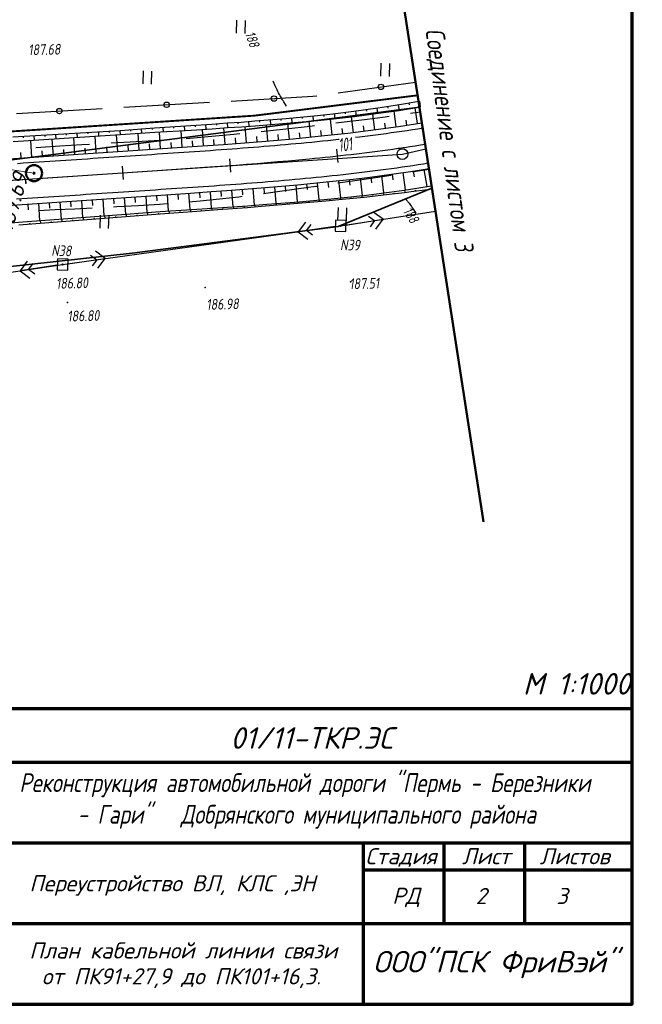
# Model space of a CAD drawing. Header units: millimetres. Extents: x 1808 to 2912, y -1045 to 155.
# Tile 38 of 43: x 2760 to 2876, y -536 to -353. Entities that reach past the tile are written whole.
import ezdxf
from ezdxf.enums import TextEntityAlignment as Align

# ---------------------------------------------------------------- set-up
doc = ezdxf.new("R2010")
doc.units = ezdxf.units.MM
doc.linetypes.add('CONTI', pattern=[0])
for name, color, linetype, lineweight in [('10', 1, 'Continuous', 35), ('геология', 7, 'Continuous', 20), ('КОПИЯ_ОСЬ_13_ОТКОСЫ', 7, 'Continuous', 30), ('КОПИЯ_ОСЬ_ГРАНИЦЫ_ПОЛОС', 7, 'Continuous', 30), ('ЛИНИЯ', 7, 'Continuous', 18), ('ОСЬ_ВЕРХ_ПОКРЫТИЯ_ГРАНИЦЫ_ПОЛОС', 7, 'Continuous', 30), ('ОСЬ_ВЕРХ_ПОКРЫТИЯ_ОСЬ', 1, 'Continuous', 30), ('проект', 7, 'Continuous', 80)]:
    doc.layers.add(name, color=color, linetype=linetype, lineweight=lineweight)
for name, color, linetype in [('_Оформление', 7, 'Continuous'), ('_Ростелеком', 6, 'Continuous'), ('GOR_BDEFAULT', 212, 'CONTI'), ('NAD_MDEFAULT', 7, 'CONTI'), ('PI_OTDEFAULT', 172, 'CONTI'), ('PI_TTDEFAULT', 5, 'CONTI'), ('PLN_O', 7, 'CONTI'), ('SIT_LDEFAULT', 7, 'CONTI'), ('USLZNDEFAULT', 7, 'CONTI'), ('ZAPSKDEFAULT', 7, 'CONTI'), ('КОПИЯ_ОСЬ_ТАНГЕНСЫ', 1, 'Continuous'), ('ОСЬ_ВЕРХ_ПОКРЫТИЯ_ОТКОСЫ', 7, 'Continuous'), ('ОСЬ_ВЕРХ_ПОКРЫТИЯ_ПИКЕТЫ', 1, 'Continuous')]:
    doc.layers.add(name, color=color, linetype=linetype)
doc.styles.add('eskd', font='isocpeur.ttf', dxfattribs={"width": 1.2, "height": 2})
doc.styles.add('GPR', font='isocpeui.ttf', dxfattribs={"width": 0.8})
doc.styles.add('SHRFT', font='isocpeui.ttf')
doc.styles.get("Standard").update_dxf_attribs({"font": 'isocpeui.ttf'})
doc.styles.add('ГОСТ', font='isocpeur.ttf', dxfattribs={"height": 4})
doc.linetypes.add('Связь', pattern='A,12.5,[130,ltypeshp.shx,S=1,R=-30,X=0,Y=0.9],1,[130,ltypeshp.shx,S=1,R=-30,X=0,Y=0.9],1,[130,ltypeshp.shx,S=1,R=-30,X=0,Y=0.9],4.5', length=19)

# ---------------------------------------------------------------- blocks, each defined once
blk = doc.blocks.new('BL_2011')
at = {"color": 0}
for p, q in [((0, 0), (0, 2.4)), ((1.6, 0), (1.6, 2.4))]:
    blk.add_line(p, q, dxfattribs=at)
blk = doc.blocks.new('BL_27')
at = {"color": 0}
for p, q in [((1, 1), (-1, 1)), ((-1, 1), (-1, -1)), ((1, -1), (1, 1)), ((-1, -1), (1, -1))]:
    blk.add_line(p, q, dxfattribs=at)
blk.add_circle((0, 0), 0.1, dxfattribs=at)

msp = doc.modelspace()

# ---------------------------------------------------------------- linework, layer by layer
at = {"lineweight": 50}
msp.add_line((2827.41, -322.24), (2846.49, -445.96), dxfattribs=at)
at = {"layer": '10'}
for points in [[(2834.59, -368.84), (2752.53, -379.42), (2722.95, -381.67)], [(2836.91, -383.88), (2819.46, -391.04), (2781.15, -396), (2691.22, -405.87), (2692.7, -395.44), (2606.46, -408.13), (2606.46, -408.13), (2531.72, -418.13), (2464.56, -429.19), (2448.04, -431.91), (2378.95, -444.91), (2369.55, -446.68), (2369.33, -456.96), (2288.52, -472.64), (2240.01, -477.5)], [(2288.52, -472.64), (2369.33, -456.96), (2369.55, -446.68), (2378.95, -444.91), (2448.04, -431.91), (2464.56, -429.19), (2531.72, -418.13), (2606.46, -408.13), (2606.46, -408.13), (2692.7, -395.44), (2691.22, -405.87), (2781.15, -396), (2819.46, -391.04), (2836.91, -383.88)]]:
    msp.add_lwpolyline(points, dxfattribs=at)
at = {"layer": '_Оформление', "color": 0, "linetype": 'Continuous', "lineweight": 70}
for p, q in [((2689.19, -480.66), (2874.19, -480.66)), ((2754.19, -490.66), (2874.19, -490.66)), ((2689.19, -505.66), (2874.19, -505.66)), ((2824.19, -535.66), (2824.19, -505.66)), ((2839.19, -520.66), (2839.19, -505.66)), ((2854.19, -520.66), (2854.19, -505.66)), ((2824.19, -510.66), (2874.19, -510.66)), ((2754.19, -520.66), (2874.19, -520.66)), ((2689.19, -535.66), (2874.19, -535.66))]:
    msp.add_line(p, q, dxfattribs=at)
at = {"layer": '_Оформление', "color": 0}
msp.add_line((2874.19, -535.66), (2874.19, -480.66), dxfattribs=at)
at = {"layer": '_Оформление', "lineweight": 70, "ltscale": 200}
msp.add_lwpolyline([(2874.19, -249.78), (1824.77, -249.78), (1824.77, -535.66), (2874.19, -535.66)], close=True, dxfattribs=at)
at = {"layer": '_Ростелеком', "color": 5, "linetype": 'Связь', "const_width": 0.35}
msp.add_lwpolyline([(2834.25, -366.64), (2803.91, -370.42), (2755.07, -373.59), (2745.15, -373.42), (2702.58, -375.96), (2684.43, -378.29), (2671.55, -380.72), (2634.25, -387.11), (2605.99, -391.86), (2578.38, -393.01), (2544.61, -398.26), (2501.7, -405.21), (2471.17, -410.45), (2438.48, -419.6), (2405.8, -425.35), (2370.72, -431.58), (2340.52, -436.8), (2307.56, -442.93)], dxfattribs=at)
at = {"layer": 'GOR_BDEFAULT', "color": 212, "elevation": 188, "flags": 128}
for points in [[(2809.88, -368.63), (2809.39, -367.84), (2809.31, -367.72), (2809.22, -367.59), (2809.13, -367.45), (2809.03, -367.29), (2808.92, -367.12), (2808.8, -366.92), (2808.68, -366.71), (2808.55, -366.47), (2808.41, -366.2), (2808.26, -365.92), (2808.11, -365.59), (2807.94, -365.24), (2807.76, -364.85), (2807.58, -364.43), (2807.39, -363.98)], [(2832.11, -386.01), (2832.15, -386.06), (2832.2, -386.1), (2832.26, -386.17), (2832.32, -386.24), (2832.38, -386.33), (2832.47, -386.43), (2832.57, -386.56), (2832.68, -386.7), (2832.8, -386.87), (2832.94, -387.07), (2833.1, -387.3), (2833.27, -387.55), (2833.47, -387.84), (2833.69, -388.16), (2833.93, -388.51)]]:
    msp.add_lwpolyline(points, dxfattribs=at)
at = {"layer": 'PI_TTDEFAULT', "color": 5}
for p in [(2768.24, -398.1, 186.8), (2794.76, -402.38, 186.98), (2821.79, -401.34, 187.51), (2769.14, -405.16, 186.8)]:
    msp.add_point(p, dxfattribs=at)
at = {"layer": 'PLN_O'}
for p, q in [((2819.5, -366.18), (2833.88, -364.18)), ((2779.6, -368.87), (2795.57, -367.94)), ((2799.57, -367.71), (2814.79, -366.82)), ((2814.79, -366.82), (2815.54, -366.72)), ((2759.64, -370.04), (2775.61, -369.11))]:
    msp.add_line(p, q, dxfattribs=at)
for centre in [(2827.43, -365.07), (2787.59, -368.4), (2807.55, -367.24), (2767.63, -369.57)]:
    msp.add_circle(centre, 0.5, dxfattribs=at)
at = {"layer": 'SIT_LDEFAULT', "color": 7}
for p, q in [((2834.74, -369.78), (2832.95, -370.04)), ((2820.63, -371.65), (2819.07, -371.84)), ((2824.36, -371.17), (2820.63, -371.64)), ((2828.23, -370.68), (2824.36, -371.18)), ((2828.98, -370.58), (2828.23, -370.68)), ((2806.89, -373.26), (2805.15, -373.44)), ((2810.3, -372.88), (2806.89, -373.26)), ((2813.7, -372.49), (2810.3, -372.88)), ((2815.09, -372.33), (2813.7, -372.5)), ((2785.29, -375.09), (2780.81, -375.35)), ((2787.23, -374.98), (2785.29, -375.1)), ((2793.23, -374.55), (2791.21, -374.7)), ((2796.64, -374.26), (2793.23, -374.55)), ((2800.06, -373.95), (2796.64, -374.26)), ((2801.17, -373.83), (2800.07, -373.94)), ((2764.17, -376.31), (2763.26, -376.38)), ((2767.73, -376.1), (2764.16, -376.32)), ((2771.82, -375.87), (2767.73, -376.1)), ((2773.26, -375.78), (2771.82, -375.87)), ((2780.81, -375.35), (2777.24, -375.56)), ((2833.29, -380.87), (2834.33, -380.71)), ((2834.34, -380.69), (2836.37, -380.37)), ((2819.45, -382.93), (2822.59, -382.47)), ((2822.59, -382.47), (2826.41, -381.9)), ((2826.41, -381.9), (2829.34, -381.46)), ((2808.19, -384.55), (2811.76, -384.04)), ((2811.76, -384.04), (2815.35, -383.52)), ((2815.35, -383.52), (2815.49, -383.5)), ((2791.68, -386.47), (2793.82, -386.28)), ((2793.82, -386.28), (2797.42, -385.91)), ((2797.42, -385.91), (2801.01, -385.5)), ((2801.01, -385.5), (2801.62, -385.42)), ((2805.59, -384.9), (2808.19, -384.55)), ((2763.73, -388.04), (2766.87, -387.9)), ((2766.87, -387.9), (2770.53, -387.72)), ((2770.53, -387.72), (2773.71, -387.56)), ((2777.7, -387.37), (2778.32, -387.34)), ((2778.32, -387.34), (2782.31, -387.12)), ((2782.31, -387.12), (2786.26, -386.88)), ((2786.26, -386.88), (2787.69, -386.77)), ((2819.94, -390.91), (2837.58, -388.18)), ((2820.93, -390.76), (2827.85, -389.69)), ((2825.12, -389.1), (2826.26, -389.94)), ((2826.26, -389.94), (2825.43, -391.08)), ((2827.85, -389.69), (2826.02, -388.35)), ((2826.51, -391.51), (2827.85, -389.69)), ((2768.24, -398.1), (2819.94, -390.91)), ((2813.38, -390.21), (2812.02, -392.01)), ((2818.95, -391.04), (2812.02, -392.01)), ((2813.61, -391.79), (2814.45, -390.66)), ((2814.73, -392.65), (2813.61, -391.79)), ((2812.02, -392.01), (2813.82, -393.38)), ((2769.23, -397.97), (2776.16, -397)), ((2773.45, -396.37), (2774.57, -397.22)), ((2774.57, -397.22), (2773.72, -398.35)), ((2776.16, -397), (2774.35, -395.63)), ((2774.8, -398.8), (2776.16, -397)), ((2718.03, -405.52), (2768.24, -398.1)), ((2761.67, -397.45), (2760.32, -399.27)), ((2767.24, -398.24), (2760.32, -399.27)), ((2761.91, -399.03), (2762.75, -397.89)), ((2763.04, -399.88), (2761.91, -399.03)), ((2760.32, -399.27), (2762.14, -400.62))]:
    msp.add_line(p, q, dxfattribs=at)
at = {"layer": 'геология', "color": 1, "linetype": 'Continuous'}
msp.add_line((2758.46, -380.45), (2762.87, -381.12), dxfattribs=at)
at = {"layer": 'геология', "color": 1, "linetype": 'Continuous', "lineweight": 50}
for radius in [1.5, 0.103]:
    msp.add_circle((2762.92, -381.11), radius, dxfattribs=at)
at = {"layer": 'КОПИЯ_ОСЬ_13_ОТКОСЫ'}
for points in [[(2758.99, -374.38), (2778.95, -373.15), (2785.33, -372.71), (2792.1, -372.25), (2795.96, -371.98), (2798.85, -371.77), (2801.42, -371.6), (2803.98, -371.41), (2809.81, -370.92), (2815.61, -370.37), (2818.49, -370.06), (2822.38, -369.6), (2826.86, -368.98), (2830.11, -368.48), (2831.65, -368.24), (2833.09, -367.98), (2834.43, -367.75)], [(2834.58, -367.72), (2834.76, -368.8)], [(2759.04, -375.24), (2779, -373.95), (2785.39, -373.51), (2792.16, -373.09), (2796.02, -372.84), (2798.91, -372.64), (2801.48, -372.48), (2804.06, -372.3), (2809.89, -371.83), (2815.7, -371.3), (2818.6, -371), (2822.5, -370.57), (2826.99, -369.98), (2830.84, -369.43), (2831.8, -369.28), (2833.73, -368.97), (2834.59, -368.82)], [(2759.04, -375.24), (2779, -373.95), (2785.39, -373.51), (2792.16, -373.09), (2796.02, -372.84), (2798.91, -372.64), (2801.48, -372.48), (2804.06, -372.3), (2809.89, -371.83), (2815.7, -371.3), (2818.6, -371), (2822.5, -370.57), (2826.99, -369.98), (2830.84, -369.43), (2831.8, -369.28), (2833.73, -368.97), (2834.59, -368.82)], [(2820.74, -369.79), (2820.77, -370.11)], [(2822.72, -369.55), (2822.86, -370.52)], [(2824.7, -369.28), (2824.75, -369.6)], [(2826.68, -369), (2826.82, -370)], [(2828.66, -368.7), (2828.71, -369.04)], [(2830.28, -372.5), (2829.87, -369.57)], [(2830.64, -368.4), (2830.8, -369.43)], [(2832.61, -368.07), (2832.67, -368.41)], [(2834.23, -371.9), (2833.78, -368.96)], [(2800.82, -371.64), (2800.84, -371.93)], [(2802.82, -371.5), (2802.88, -372.38)], [(2804.81, -371.34), (2804.84, -371.64)], [(2806.81, -371.17), (2806.88, -372.07)], [(2808.8, -371.01), (2808.82, -371.31)], [(2810.79, -370.83), (2810.88, -371.74)], [(2812.78, -370.64), (2812.81, -370.94)], [(2814.39, -374.39), (2814.1, -371.44)], [(2814.77, -370.45), (2814.86, -371.38)], [(2816.76, -370.24), (2816.8, -370.55)], [(2818.37, -373.98), (2818.05, -371.06)], [(2818.75, -370.03), (2818.86, -370.97)], [(2822.34, -373.53), (2821.99, -370.63)], [(2826.31, -373.04), (2825.95, -370.12)], [(2832.25, -372.2), (2832.1, -371.23)], [(2687.93, -383.11), (2690.49, -382.82), (2693.06, -382.56), (2695.62, -382.31), (2700.14, -381.92), (2705.6, -381.49), (2707.53, -381.36), (2710.41, -381.15), (2720.25, -380.49), (2745.45, -378.81), (2755.46, -378.64), (2791.4, -376.23), (2795.27, -375.96), (2798.17, -375.76), (2805.27, -375.21), (2811.13, -374.71), (2816.97, -374.13), (2821.28, -373.66), (2826.48, -373.02), (2830.68, -372.44), (2835.05, -371.78)], [(2774.88, -373.4), (2774.93, -374.21)], [(2776.88, -373.28), (2776.9, -373.55)], [(2778.88, -373.16), (2778.93, -373.96)], [(2780.87, -373.02), (2780.89, -373.29)], [(2782.87, -372.88), (2782.92, -373.68)], [(2784.86, -372.74), (2784.88, -373.01)], [(2786.47, -376.56), (2786.27, -373.46)], [(2786.86, -372.61), (2786.91, -373.42)], [(2788.85, -372.47), (2788.87, -372.74)], [(2790.47, -376.29), (2790.26, -373.21)], [(2790.85, -372.34), (2790.91, -373.17)], [(2792.84, -372.2), (2792.86, -372.48)], [(2794.46, -376.02), (2794.24, -372.95)], [(2794.84, -372.06), (2794.9, -372.91)], [(2796.83, -371.92), (2796.85, -372.2)], [(2798.45, -375.74), (2798.21, -372.69)], [(2798.83, -371.77), (2798.89, -372.64)], [(2802.43, -375.43), (2802.2, -372.43)], [(2806.42, -375.11), (2806.16, -372.13)], [(2810.41, -374.77), (2810.15, -371.81)], [(2816.38, -374.19), (2816.28, -373.21)], [(2820.36, -373.76), (2820.25, -372.79)], [(2824.33, -373.29), (2824.21, -372.32)], [(2828.29, -372.77), (2828.16, -371.8)], [(2760.91, -374.27), (2760.93, -374.55)], [(2762.53, -378.17), (2762.32, -375.03)], [(2762.91, -374.14), (2762.96, -374.99)], [(2764.9, -374.02), (2764.92, -374.3)], [(2766.52, -377.9), (2766.31, -374.77)], [(2766.9, -373.9), (2766.95, -374.73)], [(2768.9, -373.77), (2768.91, -374.05)], [(2770.51, -377.63), (2770.3, -374.51)], [(2770.89, -373.65), (2770.94, -374.47)], [(2772.89, -373.53), (2772.91, -373.8)], [(2774.5, -377.36), (2774.29, -374.26)], [(2778.49, -377.1), (2778.28, -374)], [(2782.48, -376.83), (2782.28, -373.73)], [(2792.46, -376.16), (2792.39, -375.13)], [(2796.45, -375.88), (2796.38, -374.86)], [(2800.44, -375.58), (2800.36, -374.57)], [(2804.43, -375.28), (2804.35, -374.28)], [(2808.41, -374.94), (2808.33, -373.95)], [(2812.4, -374.58), (2812.3, -373.6)], [(2764.52, -378.03), (2764.45, -376.99)], [(2768.51, -377.76), (2768.44, -376.72)], [(2772.51, -377.5), (2772.44, -376.46)], [(2776.5, -377.23), (2776.43, -376.19)], [(2780.49, -376.96), (2780.42, -375.93)], [(2784.48, -376.7), (2784.41, -375.66)], [(2788.47, -376.43), (2788.4, -375.39)], [(2760.53, -378.3), (2760.46, -377.25)], [(2688.52, -392.7), (2692.93, -392.22), (2696.51, -391.87), (2700.93, -391.48), (2706.3, -391.07), (2708.2, -390.93), (2711.07, -390.73), (2721.83, -390.01), (2746.09, -388.39), (2756.04, -387.22), (2791.99, -384.81), (2795.88, -384.54), (2798.79, -384.33), (2805.97, -383.78), (2811.91, -383.27), (2817.86, -382.69), (2822.26, -382.21), (2824.93, -381.89), (2827.59, -381.55), (2832.52, -380.87), (2834.52, -380.55), (2836.02, -380.31), (2836.36, -380.25)], [(2833.46, -380.72), (2833.62, -381.79)], [(2835.43, -380.41), (2835.95, -383.61)], [(2819.57, -382.5), (2819.92, -385.7)], [(2821.56, -382.28), (2821.68, -383.35)], [(2823.55, -382.06), (2823.93, -385.27)], [(2825.53, -381.81), (2825.67, -382.89)], [(2827.52, -381.56), (2827.93, -384.77)], [(2829.5, -381.29), (2829.65, -382.36)], [(2831.48, -381.01), (2831.92, -384.23)], [(2718.46, -393.53), (2718.46, -393.53), (2736.16, -392.68), (2740.14, -392.34), (2746.32, -391.83), (2751.24, -391.19), (2756.26, -390.54), (2760.05, -390.25), (2779.99, -388.74), (2783.18, -388.49), (2786.37, -388.27), (2793.17, -387.82), (2797.07, -387.55), (2802.61, -387.16), (2806.22, -386.89), (2812.2, -386.42), (2818.2, -385.87), (2821.82, -385.5), (2823.44, -385.33), (2824.26, -385.24), (2828.95, -384.65), (2831.77, -384.26), (2836.03, -383.6), (2836.85, -383.45)], [(2718.46, -393.53), (2736.16, -392.68), (2740.14, -392.34), (2746.32, -391.83), (2751.24, -391.19), (2756.26, -390.54), (2760.05, -390.25), (2779.99, -388.74), (2783.18, -388.49), (2786.37, -388.27), (2793.17, -387.82), (2797.07, -387.55), (2802.61, -387.16), (2806.22, -386.89), (2812.2, -386.42), (2818.2, -385.87), (2821.82, -385.5), (2823.44, -385.33), (2824.26, -385.24), (2828.95, -384.65), (2831.77, -384.26), (2836.03, -383.6), (2836.85, -383.45)], [(2760.08, -390.72), (2780.02, -389.15), (2786.4, -388.66), (2793.2, -388.18), (2797.09, -387.89), (2802.63, -387.47), (2805.25, -387.26), (2811.23, -386.78), (2817.22, -386.23), (2820.22, -385.93), (2824.29, -385.55), (2829, -385.04), (2831.83, -384.71), (2833.06, -384.54), (2834.08, -384.42), (2835.09, -384.27), (2836.11, -384.14), (2836.93, -384.01)], [(2797.66, -384.42), (2797.73, -385.44)], [(2799.65, -384.27), (2799.89, -387.35)], [(2801.64, -384.12), (2801.72, -385.14)], [(2803.64, -383.96), (2803.88, -387.06)], [(2805.63, -383.81), (2805.71, -384.84)], [(2807.63, -383.64), (2807.9, -386.76)], [(2809.62, -383.47), (2809.71, -384.51)], [(2811.61, -383.3), (2811.88, -386.44)], [(2813.6, -383.1), (2813.7, -384.15)], [(2815.59, -382.91), (2815.9, -386.08)], [(2817.58, -382.72), (2817.69, -383.77)], [(2831.92, -384.69), (2831.87, -384.24)], [(2833.91, -384.44), (2833.89, -384.29)], [(2769.72, -386.3), (2769.79, -387.37)], [(2771.72, -386.17), (2771.93, -389.35)], [(2773.71, -386.04), (2773.78, -387.1)], [(2775.71, -385.9), (2775.92, -389.05)], [(2777.7, -385.77), (2777.77, -386.82)], [(2779.7, -385.64), (2779.91, -388.75)], [(2781.69, -385.5), (2781.76, -386.54)], [(2783.69, -385.37), (2783.89, -388.44)], [(2785.68, -385.23), (2785.75, -386.26)], [(2787.68, -385.1), (2787.89, -388.17)], [(2789.68, -384.97), (2789.74, -385.99)], [(2791.67, -384.83), (2791.88, -387.9)], [(2793.67, -384.7), (2793.74, -385.72)], [(2795.66, -384.56), (2795.87, -387.63)], [(2816.01, -386.34), (2815.99, -386.07)], [(2818, -386.16), (2817.99, -386.06)], [(2819.99, -385.95), (2819.97, -385.69)], [(2821.98, -385.77), (2821.98, -385.68)], [(2823.97, -385.58), (2823.95, -385.27)], [(2825.96, -385.37), (2825.95, -385.27)], [(2827.95, -385.16), (2827.91, -384.78)], [(2829.94, -384.93), (2829.92, -384.81)], [(2761.74, -386.84), (2761.81, -387.93)], [(2763.73, -386.7), (2763.95, -389.95)], [(2765.73, -386.57), (2765.8, -387.65)], [(2767.72, -386.44), (2767.94, -389.65)], [(2792.09, -388.26), (2792.06, -387.89)], [(2794.08, -388.11), (2794.07, -387.99)], [(2796.08, -387.96), (2796.05, -387.62)], [(2798.07, -387.82), (2798.06, -387.7)], [(2800.07, -387.66), (2800.04, -387.34)], [(2802.06, -387.51), (2802.05, -387.4)], [(2804.05, -387.36), (2804.03, -387.05)], [(2806.05, -387.2), (2806.04, -387.1)], [(2808.04, -387.04), (2808.02, -386.75)], [(2810.03, -386.88), (2810.03, -386.78)], [(2812.03, -386.71), (2812, -386.43)], [(2814.02, -386.53), (2814.01, -386.43)], [(2764.17, -390.4), (2764.13, -389.94)], [(2768.16, -390.08), (2768.12, -389.64)], [(2770.15, -389.93), (2770.14, -389.78)], [(2772.15, -389.77), (2772.11, -389.34)], [(2774.14, -389.61), (2774.13, -389.47)], [(2776.13, -389.46), (2776.1, -389.04)], [(2778.13, -389.3), (2778.12, -389.16)], [(2780.12, -389.14), (2780.09, -388.73)], [(2782.11, -388.99), (2782.1, -388.85)], [(2784.11, -388.84), (2784.08, -388.43)], [(2786.1, -388.68), (2786.09, -388.55)], [(2788.1, -388.54), (2788.07, -388.16)], [(2790.09, -388.4), (2790.08, -388.27)], [(2762.18, -390.55), (2762.16, -390.4)], [(2766.16, -390.24), (2766.15, -390.09)]]:
    msp.add_lwpolyline(points, dxfattribs=at)
at = {"layer": 'КОПИЯ_ОСЬ_ГРАНИЦЫ_ПОЛОС'}
for points in [[(2835.2, -372.77), (2834.27, -372.92), (2833.29, -373.07), (2832.31, -373.22), (2831.33, -373.36), (2830.35, -373.5), (2829.37, -373.64), (2828.39, -373.78), (2827.41, -373.91), (2826.43, -374.04), (2825.45, -374.16), (2824.46, -374.29), (2823.48, -374.41), (2822.7, -374.5)], [(2819.64, -374.85), (2819.54, -374.86), (2818.55, -374.97), (2817.57, -375.08), (2816.58, -375.18), (2815.59, -375.28), (2814.6, -375.38), (2813.62, -375.48), (2812.63, -375.57), (2811.64, -375.66), (2810.65, -375.75), (2809.66, -375.84), (2808.67, -375.93), (2807.68, -376.01), (2806.69, -376.1), (2805.69, -376.18), (2804.7, -376.26), (2803.71, -376.34), (2802.72, -376.42), (2801.73, -376.49), (2800.73, -376.57), (2799.74, -376.64), (2798.75, -376.72), (2797.75, -376.79), (2796.76, -376.86), (2795.76, -376.93), (2794.77, -377), (2793.77, -377.07), (2792.78, -377.14), (2791.78, -377.21), (2790.79, -377.28), (2789.79, -377.34), (2788.79, -377.41), (2787.8, -377.48), (2786.8, -377.54), (2785.8, -377.61), (2784.8, -377.68), (2783.81, -377.74), (2782.81, -377.81), (2781.81, -377.88), (2780.82, -377.94), (2779.82, -378.01), (2778.82, -378.08), (2777.82, -378.15), (2776.83, -378.21), (2775.83, -378.28), (2774.83, -378.35), (2773.84, -378.41), (2772.84, -378.48), (2771.84, -378.55), (2770.84, -378.61), (2769.85, -378.68), (2768.85, -378.75), (2767.85, -378.81), (2766.85, -378.88), (2765.86, -378.95), (2764.86, -379.01), (2763.86, -379.08), (2762.87, -379.15), (2761.87, -379.21), (2760.87, -379.28), (2759.87, -379.35)]]:
    msp.add_lwpolyline(points, dxfattribs=at)
at = {"layer": 'КОПИЯ_ОСЬ_ТАНГЕНСЫ'}
for p, q in [((2831.43, -377.57), (2835.79, -376.59)), ((2689.27, -387.08), (2831.43, -377.57))]:
    msp.add_line(p, q, dxfattribs=at)
msp.add_circle((2831.43, -377.57), 1, dxfattribs=at)
at = {"layer": 'ОСЬ_ВЕРХ_ПОКРЫТИЯ_ГРАНИЦЫ_ПОЛОС'}
for points in [[(2687.93, -383.11), (2690.49, -382.82), (2693.06, -382.56), (2695.62, -382.31), (2700.14, -381.92), (2705.6, -381.49), (2707.53, -381.36), (2710.41, -381.15), (2720.25, -380.49), (2745.45, -378.81), (2755.46, -378.64), (2791.4, -376.23), (2795.27, -375.96), (2798.17, -375.76), (2805.27, -375.21), (2811.13, -374.71), (2816.97, -374.13), (2821.28, -373.66), (2826.48, -373.02), (2830.68, -372.44), (2835.05, -371.78)], [(2688.52, -392.7), (2692.93, -392.22), (2696.51, -391.87), (2700.93, -391.48), (2706.3, -391.07), (2708.2, -390.93), (2711.07, -390.73), (2721.83, -390.01), (2746.09, -388.39), (2756.04, -387.22), (2791.99, -384.81), (2795.88, -384.54), (2798.79, -384.33), (2805.97, -383.78), (2811.91, -383.27), (2817.86, -382.69), (2822.26, -382.21), (2824.93, -381.89), (2827.59, -381.55), (2832.52, -380.87), (2834.52, -380.55), (2836.02, -380.31), (2836.36, -380.25)], [(2836.2, -379.27), (2835.34, -379.41), (2834.35, -379.57), (2833.36, -379.73), (2832.37, -379.88), (2831.37, -380.02), (2830.38, -380.16), (2829.38, -380.3), (2828.38, -380.44), (2827.38, -380.57), (2826.38, -380.7), (2825.39, -380.82), (2824.39, -380.95)], [(2824.39, -380.95), (2823.39, -381.07), (2822.39, -381.18), (2821.39, -381.3), (2820.39, -381.41), (2819.39, -381.52), (2818.39, -381.63), (2817.39, -381.73), (2816.4, -381.83), (2815.4, -381.93), (2814.4, -382.03), (2813.4, -382.13), (2812.4, -382.22), (2811.4, -382.31), (2810.4, -382.4), (2809.41, -382.49), (2808.41, -382.58), (2807.41, -382.66), (2806.41, -382.74), (2805.41, -382.82), (2804.42, -382.9), (2803.42, -382.98), (2802.42, -383.06), (2801.42, -383.14), (2800.43, -383.21), (2799.43, -383.28), (2798.43, -383.36), (2797.44, -383.43), (2796.44, -383.5), (2795.44, -383.57), (2794.45, -383.64), (2793.45, -383.71), (2792.46, -383.78), (2791.46, -383.85), (2790.47, -383.91), (2789.47, -383.98), (2788.48, -384.05), (2787.49, -384.11), (2786.49, -384.18), (2785.5, -384.25), (2784.5, -384.31), (2783.51, -384.38), (2782.52, -384.45), (2781.52, -384.51), (2780.53, -384.58), (2779.54, -384.65), (2778.54, -384.71), (2777.55, -384.78), (2776.55, -384.84), (2775.56, -384.91), (2774.57, -384.98), (2773.57, -385.04), (2772.58, -385.11), (2771.59, -385.18), (2770.59, -385.24), (2769.6, -385.31), (2768.61, -385.38), (2767.61, -385.44), (2766.62, -385.51), (2765.62, -385.58), (2764.63, -385.64), (2763.64, -385.71), (2762.64, -385.78), (2761.65, -385.84), (2760.66, -385.91), (2759.66, -385.97)]]:
    msp.add_lwpolyline(points, dxfattribs=at)
at = {"layer": 'ОСЬ_ВЕРХ_ПОКРЫТИЯ_ОСЬ'}
msp.add_lwpolyline([(2715.55, -385.32), (2785.85, -380.62), (2785.85, -380.62), (2794.63, -380.02), (2797.56, -379.81), (2800.49, -379.6), (2802.44, -379.45), (2804.39, -379.3), (2806.34, -379.14), (2808.29, -378.97), (2810.24, -378.8), (2812.18, -378.63), (2814.13, -378.44), (2815.11, -378.34), (2816.08, -378.25), (2817.05, -378.15), (2818.02, -378.05), (2819, -377.94), (2819.97, -377.84), (2820.94, -377.73), (2821.91, -377.62), (2822.89, -377.5), (2823.86, -377.39), (2824.83, -377.27), (2825.8, -377.14), (2826.77, -377.02), (2827.74, -376.89), (2828.71, -376.76), (2829.68, -376.63), (2830.65, -376.49), (2830.65, -376.49, 0.001033), (2831.87, -376.31), (2831.87, -376.31), (2832.84, -376.17), (2833.81, -376.02), (2834.77, -375.87), (2835.66, -375.73)], format="xyb", dxfattribs=at)
at = {"layer": 'ОСЬ_ВЕРХ_ПОКРЫТИЯ_ОТКОСЫ'}
msp.add_lwpolyline([(2715.69, -390.42), (2721.83, -390.01), (2746.09, -388.39), (2756.04, -387.22), (2791.99, -384.81), (2795.88, -384.54), (2798.79, -384.33), (2805.97, -383.78), (2811.91, -383.27), (2817.86, -382.69), (2822.26, -382.21), (2824.93, -381.89), (2826.76, -381.66)], dxfattribs=at)
at = {"layer": 'ОСЬ_ВЕРХ_ПОКРЫТИЯ_ПИКЕТЫ'}
for p, q in [((2819.48, -379.15), (2819.21, -376.66)), ((2819.48, -379.15), (2819.21, -376.66)), ((2799.52, -380.92), (2799.34, -378.43)), ((2779.56, -382.29), (2779.39, -379.79))]:
    msp.add_line(p, q, dxfattribs=at)

# ---------------------------------------------------------------- block references
at = {"layer": 'USLZNDEFAULT', "color": 7, "rotation": 358.4120607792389}
for p in [(2819.94, -390.91), (2768.24, -398.1)]:
    msp.add_blockref('BL_27', p, dxfattribs=at)
at = {"layer": 'ZAPSKDEFAULT', "color": 7, "rotation": 358.4120607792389}
for p in [(2800.6, -355.08), (2827.44, -363.07), (2783.19, -364.5), (2819.45, -389.91), (2775.2, -391.34)]:
    msp.add_blockref('BL_2011', p, dxfattribs=at)

# ---------------------------------------------------------------- texts
at = {"layer": '_Оформление', "color": 0, "lineweight": -3}
for s, height, p in [('Стадия', 3, (2824.54, -509.63)), ('Лист  ', 3, (2842.51, -509.62)), ('Листов', 3, (2856.97, -509.63)), ('РД', 3, (2829.54, -516.99)), ('2', 3, (2845.07, -517.02)), ('3', 3, (2860.07, -517.02)), ('ООО"ПСК ФриВэй" ', 4, (2825.95, -529.74))]:
    msp.add_text(s, height=height, dxfattribs=at).set_placement(p)
at = {"layer": 'GOR_BDEFAULT', "color": 212, "style": 'SHRFT', "width": 0.75}
for rotation, p in [(290.1565, (2802.11, -355.18, 188)), (302.4742, (2831.44, -388.18, 188))]:
    msp.add_text('188', height=1.914, rotation=rotation, dxfattribs=at).set_placement(p)
at = {"layer": 'NAD_MDEFAULT', "color": 7, "style": 'eskd', "oblique": 10, "width": 0.8}
for s, height, rotation, p in [('Соединение с листом 3', 3.5, 277.6816, (2835.69, -354.47)), ('N39', 2, 358.4121, (2819.84, -395.41)), ('N38', 2, 358.4121, (2766.13, -396.48))]:
    msp.add_text(s, height=height, rotation=rotation, dxfattribs=at).set_placement(p)
at = {"layer": 'PI_OTDEFAULT', "color": 172, "style": 'eskd', "oblique": 10, "width": 0.8}
for s, p in [('187.68', (2761.87, -359.2)), ('186.80', (2767.03, -402.63)), ('187.51', (2821.57, -402.7)), ('186.98', (2794.99, -406.54)), ('186.80', (2769.14, -408.71))]:
    msp.add_text(s, height=2, rotation=1.4121, dxfattribs=at).set_placement(p)
at = {"layer": 'геология', "color": 1, "style": 'ГОСТ', "oblique": 15}
msp.add_text('187.69', height=3, rotation=73.5121, dxfattribs=at).set_placement((2758.77, -392.34))
at = {"layer": 'ЛИНИЯ', "color": 0, "linetype": 'ByBlock', "style": 'GPR'}
for s, p in [('План кабельной линии связи', (2790.69, -527.15)), ('от ПК91+27,9 до ПК101+16,3.', (2790.32, -531.96))]:
    msp.add_text(s, height=3, dxfattribs=at).set_placement(p, align=Align.CENTER)
at = {"layer": 'ОСЬ_ВЕРХ_ПОКРЫТИЯ_ПИКЕТЫ', "width": 0.6}
msp.add_text('101', height=2.5, rotation=6.2252, dxfattribs=at).set_placement((2819.66, -377.16))
at = {"layer": 'проект', "color": 0, "lineweight": -3}
for s, height, p in [('М 1:1000', 4, (2853.82, -478.07)), ('01/11-ТКР.ЭС', 4, (2799.44, -488.14)), ('Переустройство ВЛ, КЛС ,ЭН', 3, (2762.06, -514.66))]:
    msp.add_text(s, height=height, dxfattribs=at).set_placement(p)
at = {"layer": 'проект', "color": 0, "lineweight": -3, "width": 0.8}
for s, p in [('Реконструкция автомобильной дороги "Пермь - Березники', (2760.2, -496.2)), (' - Гари"   Добрянского муниципального района', (2769.25, -502.08))]:
    msp.add_text(s, height=3.5, dxfattribs=at).set_placement(p)

doc.saveas('drawing.dxf')
